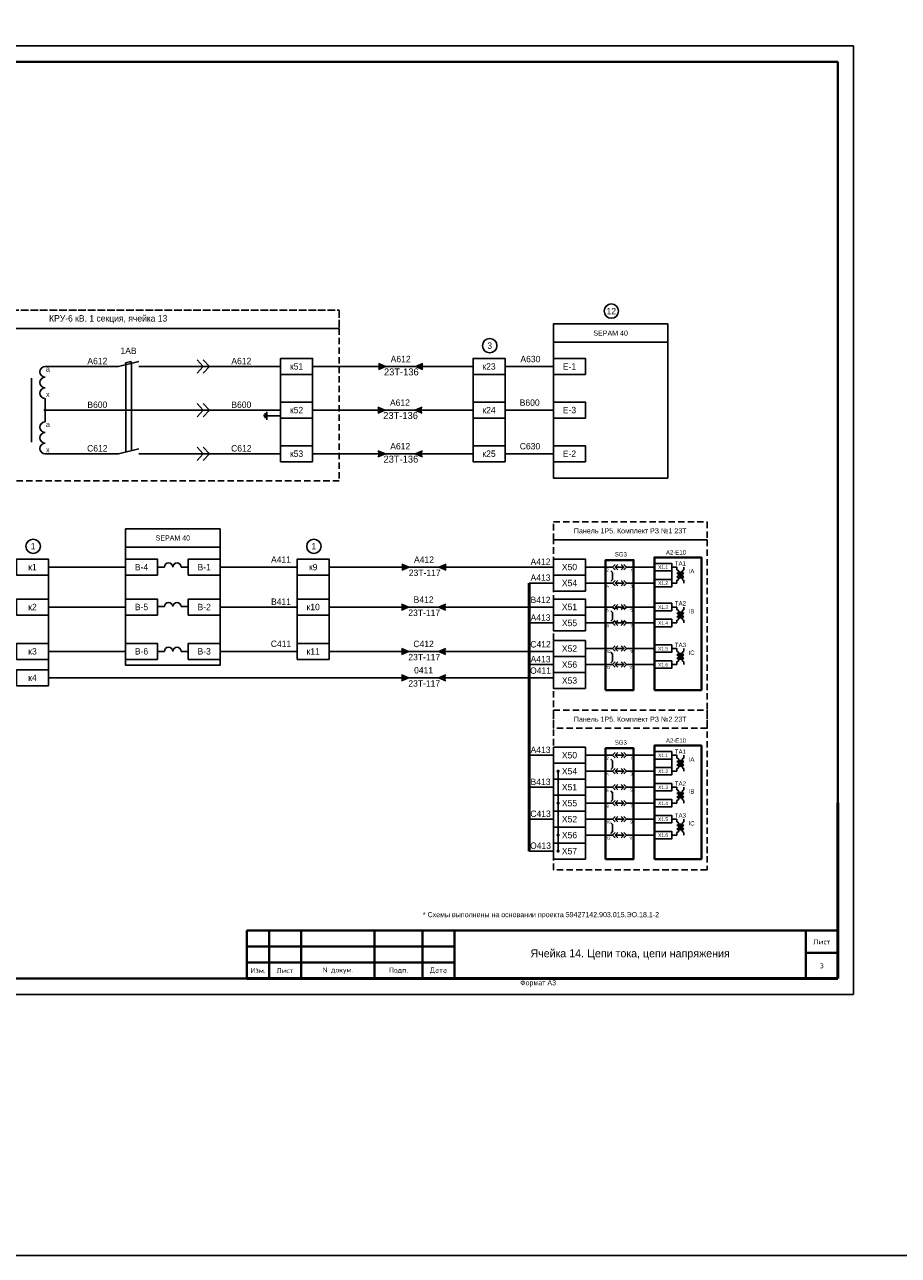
# Model space of a CAD drawing. Header units: millimetres. Extents: x 7700 to 12777, y -2533 to 2568.
# Tile 6 of 74: x 8853 to 9127, y -952 to -567. Entities that reach past the tile are written whole.
import ezdxf
from ezdxf.enums import TextEntityAlignment as Align

# ---------------------------------------------------------------- set-up
doc = ezdxf.new("R2010")
doc.units = ezdxf.units.MM
doc.linetypes.add('ACAD_ISO02W100', pattern=[15, 12, -3])
doc.linetypes.add('JIS_02_2.0', pattern=[3, 2, -1])
for name, color, linetype, lineweight in [('EPLAN300', 7, 'Continuous', 20), ('EPLAN420', 7, 'Continuous', 30), ('основная 0.5', 7, 'Continuous', 50)]:
    doc.layers.add(name, color=color, linetype=linetype, lineweight=lineweight)
doc.styles.add('GOST 2.304 type A', font='isocpeur.ttf')
doc.styles.add('SIMPLEX', font='txt', dxfattribs={"height": 5})
doc.styles.get("Standard").update_dxf_attribs({"font": 'arial.ttf'})

# ---------------------------------------------------------------- blocks, each defined once
blk = doc.blocks.new('EPLSYM_LibraryЭКРА_Э4_Symbol32_Variant0_Placement1')
at = {"layer": 'EPLAN300', "color": 0, "linetype": 'Continuous', "lineweight": 25, "ltscale": 4.8}
for p, q in [((-8, 0), (-4, 0)), ((-2.5, 0), (2.5, 0)), ((4, 0), (8, 0))]:
    blk.add_line(p, q, dxfattribs=at)
for points in [[(-2.5, 1.5), (-4, 0), (-2.5, -1.5)], [(-1, 1.5), (-2.5, 0), (-1, -1.5)], [(1, 1.5), (2.5, 0), (1, -1.5)], [(2.5, 1.5), (4, 0), (2.5, -1.5)]]:
    blk.add_lwpolyline(points, dxfattribs=at)
at = {"color": 0}
blk.add_attdef('17_20029[1]', text='', height=1.28, dxfattribs=at).set_placement((-7.5, 1.95), align=Align.BOTTOM_RIGHT)
blk.add_attdef('17_20028[1]', text='', height=1.77, dxfattribs=at).set_placement((-7.5, 0), align=Align.TOP_LEFT)
blk.add_attdef('17_20028[2]', text='', height=1.77, dxfattribs=at).set_placement((7.5, 0), align=Align.TOP_RIGHT)
blk.add_attdef('17_20029[2]', text='', height=1.28, dxfattribs=at).set_placement((7.5, 1.95), align=Align.BOTTOM_LEFT)
blk = doc.blocks.new('EPLSYM_LibraryЭКРА_Э4_Symbol32_Variant2_Placement1')
at = {"layer": 'EPLAN300', "color": 0, "linetype": 'Continuous', "lineweight": 25, "ltscale": 4.8}
for p, q in [((-8, 0), (-4, 0)), ((-5, 7), (-4, 6)), ((-5, 1), (-4, 2)), ((-4, 2), (-4, 6)), ((-2.5, 0), (2.5, 0)), ((4, 0), (8, 0))]:
    blk.add_line(p, q, dxfattribs=at)
for points in [[(-2.5, 1.5), (-4, 0), (-2.5, -1.5)], [(-1, 1.5), (-2.5, 0), (-1, -1.5)], [(1, 1.5), (2.5, 0), (1, -1.5)], [(2.5, 1.5), (4, 0), (2.5, -1.5)]]:
    blk.add_lwpolyline(points, dxfattribs=at)
at = {"color": 0}
blk.add_attdef('17_20029[1]', text='', height=1.28, dxfattribs=at).set_placement((-7.5, 1.95), align=Align.BOTTOM_RIGHT)
blk.add_attdef('17_20028[1]', text='', height=1.77, dxfattribs=at).set_placement((-7.5, 0), align=Align.TOP_LEFT)
blk.add_attdef('17_20028[2]', text='', height=1.77, dxfattribs=at).set_placement((7.5, 0), align=Align.TOP_RIGHT)
blk.add_attdef('17_20029[2]', text='', height=1.28, dxfattribs=at).set_placement((7.5, 1.95), align=Align.BOTTOM_LEFT)

msp = doc.modelspace()

# ---------------------------------------------------------------- hatches: boundary and pattern name
h = msp.add_hatch(color=256)
h.dxf.hatch_style = 1
h.paths.add_polyline_path([(8963.86, -674.75), (8966.08, -673.8), (8963.86, -672.86)])
h = msp.add_hatch(color=256)
h.dxf.hatch_style = 1
h.paths.add_polyline_path([(8977.77, -672.86), (8975.55, -673.8), (8977.77, -674.75)])
h = msp.add_hatch(color=256)
h.dxf.hatch_style = 1
h.paths.add_polyline_path([(8963.63, -688.4), (8965.85, -687.46), (8963.63, -686.51)])
h = msp.add_hatch(color=256)
h.dxf.hatch_style = 1
h.paths.add_polyline_path([(8977.55, -686.51), (8975.33, -687.46), (8977.55, -688.4)])
h = msp.add_hatch(color=256)
h.dxf.hatch_style = 1
h.paths.add_polyline_path([(8963.72, -702.05), (8965.94, -701.11), (8963.72, -700.16)])
h = msp.add_hatch(color=256)
h.dxf.hatch_style = 1
h.paths.add_polyline_path([(8977.64, -700.16), (8975.42, -701.11), (8977.64, -702.05)])
h = msp.add_hatch(color=256)
h.dxf.hatch_style = 1
h.paths.add_polyline_path([(8971.18, -737.55), (8973.4, -736.6), (8971.18, -735.66)])
h = msp.add_hatch(color=256)
h.dxf.hatch_style = 1
h.paths.add_polyline_path([(8985.09, -735.66), (8982.87, -736.6), (8985.09, -737.55)])
h = msp.add_hatch(color=256)
h.dxf.hatch_style = 1
h.paths.add_polyline_path([(8971.04, -750.05), (8973.26, -749.1), (8971.04, -748.16)])
h = msp.add_hatch(color=256)
h.dxf.hatch_style = 1
h.paths.add_polyline_path([(8984.96, -748.16), (8982.74, -749.1), (8984.96, -750.05)])
h = msp.add_hatch(color=256)
h.dxf.hatch_style = 1
h.paths.add_polyline_path([(8971.04, -763.93), (8973.26, -762.98), (8971.04, -762.04)])
h = msp.add_hatch(color=256)
h.dxf.hatch_style = 1
h.paths.add_polyline_path([(8984.96, -762.04), (8982.74, -762.98), (8984.96, -763.93)])
h = msp.add_hatch(color=256)
h.dxf.hatch_style = 1
h.paths.add_polyline_path([(8971.04, -772.18), (8973.26, -771.23), (8971.04, -770.28)])
h = msp.add_hatch(color=256)
h.dxf.hatch_style = 1
h.paths.add_polyline_path([(8984.96, -770.28), (8982.74, -771.23), (8984.96, -772.18)])

# ---------------------------------------------------------------- linework, layer by layer
for p, q in [((8692.56, -573.39), (9112.57, -573.39)), ((9112.57, -870.44), (9112.57, -573.39)), ((9112.57, -870.44), (9112.57, -573.39)), ((8909.05, -673.81), (8907.09, -671.75)), ((8907.09, -675.87), (8909.05, -673.81)), ((8910.95, -673.81), (8908.98, -671.75)), ((8908.98, -675.87), (8910.95, -673.81)), ((8933.23, -671.3), (8933.23, -703.61)), ((8943.23, -671.3), (8943.23, -703.61)), ((8963.86, -672.86), (8966.08, -673.8)), ((8966.08, -673.8), (8963.86, -674.75)), ((8975.55, -673.8), (8977.77, -672.86)), ((8977.77, -674.75), (8975.55, -673.8)), ((8993.49, -671.3), (8993.49, -703.61)), ((9003.49, -671.3), (9003.49, -703.61)), ((8909.05, -687.46), (8907.09, -685.4)), ((8910.95, -687.46), (8908.98, -685.4)), ((8907.09, -689.53), (8909.05, -687.46)), ((8908.98, -689.53), (8910.95, -687.46)), ((8928.2, -688.96), (8927.95, -689.21)), ((8928.2, -689.46), (8927.95, -689.21)), ((8928.2, -688.96), (8928.2, -689.46)), ((8928.43, -688.46), (8928.43, -689.96)), ((8928.93, -687.96), (8928.93, -690.46)), ((8929.21, -689.21), (8933.23, -689.21)), ((8963.63, -686.51), (8965.85, -687.46)), ((8965.85, -687.46), (8963.63, -688.4)), ((8975.33, -687.46), (8977.55, -686.51)), ((8977.55, -688.4), (8975.33, -687.46)), ((8909.05, -701.12), (8907.09, -699.06)), ((8907.09, -703.18), (8909.05, -701.12)), ((8910.95, -701.12), (8908.98, -699.06)), ((8908.98, -703.18), (8910.95, -701.12)), ((8963.72, -700.16), (8965.94, -701.11)), ((8965.94, -701.11), (8963.72, -702.05)), ((8965.94, -701.11), (8975.42, -701.11)), ((8975.42, -701.11), (8977.64, -700.16)), ((8977.64, -702.05), (8975.42, -701.11)), ((8860.57, -734.1), (8860.57, -773.73)), ((8938.44, -765.48), (8938.44, -734.1)), ((8948.44, -765.48), (8948.44, -734.1)), ((8971.18, -735.66), (8973.4, -736.6)), ((8982.87, -736.6), (8985.09, -735.66)), ((8973.4, -736.6), (8971.18, -737.55)), ((8985.09, -737.55), (8982.87, -736.6)), ((9028.67, -736.6), (9034.96, -736.6)), ((9043.71, -736.6), (9050.28, -736.6)), ((9055.67, -737.77), (9055.67, -740.44)), ((9018.67, -741.6), (9011.01, -741.6)), ((9028.67, -741.6), (9034.96, -741.6)), ((9043.71, -741.6), (9050.28, -741.6)), ((8971.04, -748.16), (8973.26, -749.1)), ((8973.26, -749.1), (8971.04, -750.05)), ((8982.74, -749.1), (8984.96, -748.16)), ((8984.96, -750.05), (8982.74, -749.1)), ((9028.67, -749.1), (9034.96, -749.1)), ((9043.71, -749.1), (9050.28, -749.1)), ((9018.67, -754.1), (9011.01, -754.1)), ((9028.67, -754.1), (9034.96, -754.1)), ((9043.71, -754.1), (9050.28, -754.1)), ((8971.04, -762.04), (8973.26, -762.98)), ((8982.74, -762.98), (8984.96, -762.04)), ((9028.67, -762.11), (9034.96, -762.11)), ((9043.71, -762.11), (9050.28, -762.11)), ((8973.26, -762.98), (8971.04, -763.93)), ((8984.96, -763.93), (8982.74, -762.98)), ((8971.04, -770.28), (8973.26, -771.23)), ((8982.74, -771.23), (8984.96, -770.28)), ((9018.67, -767.11), (9011.01, -767.11)), ((9028.67, -767.11), (9034.96, -767.11)), ((9043.71, -767.11), (9050.28, -767.11)), ((8973.26, -771.23), (8971.04, -772.18)), ((8984.96, -772.18), (8982.74, -771.23)), ((9018.67, -795.51), (9011.01, -795.51)), ((9028.67, -795.51), (9034.96, -795.51)), ((9043.71, -795.51), (9050.28, -795.51)), ((9055.67, -796.68), (9055.67, -799.35)), ((9020.1, -800.5), (9020.1, -825.49)), ((9028.67, -800.51), (9034.96, -800.51)), ((9043.71, -800.51), (9050.28, -800.51)), ((9018.67, -805.51), (9011.01, -805.51)), ((9028.67, -805.51), (9034.96, -805.51)), ((9043.71, -805.51), (9050.28, -805.51)), ((9028.67, -810.51), (9034.96, -810.51)), ((9043.71, -810.51), (9050.28, -810.51)), ((9018.67, -815.51), (9011.01, -815.51)), ((9028.67, -815.51), (9034.96, -815.51)), ((9043.71, -815.51), (9050.28, -815.51)), ((9028.67, -820.51), (9034.96, -820.51)), ((9043.71, -820.51), (9050.28, -820.51)), ((9018.67, -825.51), (9011.01, -825.51)), ((8692.56, -870.44), (9112.57, -870.44))]:
    msp.add_line(p, q)
at = {"lineweight": 40}
for p, q in [((8712.56, -578.39), (9107.65, -578.39)), ((9107.65, -578.39), (9107.65, -865.39)), ((8922.65, -850.4), (8987.65, -850.4)), ((9097.65, -850.39), (9097.65, -865.39)), ((8922.65, -855.4), (8987.65, -855.4)), ((9097.65, -857.39), (9107.65, -857.39)), ((8922.65, -860.4), (8987.65, -860.4)), ((8712.56, -865.39), (9107.65, -865.39))]:
    msp.add_line(p, q, dxfattribs=at)
at = {"color": 2, "lineweight": 30}
for p, q in [((8859.53, -673.8), (8882.5, -673.8)), ((8888.85, -673.8), (8933.23, -673.8)), ((8993.49, -673.8), (8943.23, -673.8)), ((9018.66, -673.8), (9003.49, -673.8)), ((8860.57, -736.6), (8884.7, -736.6)), ((8914.32, -736.6), (8938.44, -736.6)), ((8948.44, -736.6), (9018.67, -736.6))]:
    msp.add_line(p, q, dxfattribs=at)
at = {"lineweight": 30}
for p, q in [((8882.5, -673.8), (8888.85, -672.28)), ((8884.67, -672.64), (8886.37, -672.22)), ((8884.67, -672.64), (8884.82, -673.25)), ((8884.82, -673.25), (8884.82, -700.58)), ((8886.37, -672.22), (8886.52, -672.84)), ((8886.52, -672.84), (8886.52, -700.17)), ((8855.27, -677.46), (8855.27, -697.49)), ((8859.53, -683.82), (8859.53, -691.13)), ((8882.5, -701.13), (8888.85, -699.61)), ((8860.57, -771.23), (9018.67, -771.23))]:
    msp.add_line(p, q, dxfattribs=at)
at = {"color": 3, "lineweight": 30}
for p, q in [((8859.53, -687.48), (8933.23, -687.46)), ((8993.49, -687.46), (8943.23, -687.46)), ((9018.66, -687.46), (9003.49, -687.46)), ((8860.57, -749.1), (8884.7, -749.1)), ((8914.32, -749.1), (8938.44, -749.1)), ((8948.44, -749.1), (9018.67, -749.1))]:
    msp.add_line(p, q, dxfattribs=at)
at = {"color": 1, "lineweight": 30}
for p, q in [((8859.4, -701.15), (8882.5, -701.13)), ((8888.85, -701.13), (8933.23, -701.11)), ((8993.49, -701.11), (8943.23, -701.11)), ((9018.66, -701.11), (9003.49, -701.11)), ((8860.57, -762.98), (8884.7, -762.98)), ((8914.32, -762.98), (8938.44, -762.98)), ((8948.44, -762.98), (9018.67, -762.98))]:
    msp.add_line(p, q, dxfattribs=at)
at = {"linetype": 'Continuous', "lineweight": 25, "ltscale": 4.8}
for p, q in [((8894.7, -736.6), (8896.87, -736.6)), ((8894.7, -736.6), (8896.87, -736.6)), ((8904.32, -736.6), (8902.12, -736.6)), ((9055.67, -736.6), (9057.31, -736.6)), ((9057.31, -736.6), (9057.31, -737.46)), ((9057.31, -736.6), (9057.31, -737.46)), ((9059.5, -736.6), (9059.5, -737.46)), ((9059.5, -736.6), (9059.5, -737.46)), ((9057.31, -741.6), (9055.67, -741.6)), ((9057.31, -741.6), (9057.31, -740.74)), ((9059.5, -741.6), (9059.5, -740.74)), ((8894.7, -748.98), (8896.87, -748.98)), ((8894.7, -748.98), (8896.87, -748.98)), ((8904.32, -748.98), (8902.12, -748.98)), ((9055.67, -749.1), (9057.31, -749.1)), ((9057.31, -749.1), (9057.31, -749.96)), ((9057.31, -749.1), (9057.31, -749.96)), ((9059.5, -749.1), (9059.5, -749.96)), ((9059.5, -749.1), (9059.5, -749.96)), ((9057.31, -754.1), (9055.67, -754.1)), ((9057.31, -754.1), (9057.31, -753.24)), ((9059.5, -754.1), (9059.5, -753.24)), ((9055.67, -762.11), (9057.31, -762.11)), ((9057.31, -762.11), (9057.31, -762.97)), ((9057.31, -762.11), (9057.31, -762.97)), ((9059.5, -762.11), (9059.5, -762.97)), ((9059.5, -762.11), (9059.5, -762.97)), ((8894.7, -762.98), (8896.87, -762.98)), ((8894.7, -762.98), (8896.87, -762.98)), ((8904.32, -762.98), (8902.12, -762.98)), ((9057.31, -767.11), (9057.31, -766.25)), ((9059.5, -767.11), (9059.5, -766.25)), ((9057.31, -767.11), (9055.67, -767.11)), ((9055.67, -795.51), (9057.31, -795.51)), ((9057.31, -795.51), (9057.31, -796.37)), ((9057.31, -795.51), (9057.31, -796.37)), ((9059.5, -795.51), (9059.5, -796.37)), ((9059.5, -795.51), (9059.5, -796.37)), ((9057.31, -800.51), (9055.67, -800.51)), ((9057.31, -800.51), (9057.31, -799.66)), ((9059.5, -800.51), (9059.5, -799.66)), ((9055.67, -805.51), (9057.31, -805.51)), ((9057.31, -805.51), (9057.31, -806.37)), ((9057.31, -805.51), (9057.31, -806.37)), ((9059.5, -805.51), (9059.5, -806.37)), ((9059.5, -805.51), (9059.5, -806.37)), ((9057.31, -810.51), (9055.67, -810.51)), ((9057.31, -810.51), (9057.31, -809.65)), ((9059.5, -810.51), (9059.5, -809.65)), ((9055.67, -815.51), (9057.31, -815.51)), ((9057.31, -815.51), (9057.31, -816.37)), ((9057.31, -815.51), (9057.31, -816.37)), ((9059.5, -815.51), (9059.5, -816.37)), ((9059.5, -815.51), (9059.5, -816.37)), ((9057.31, -820.51), (9055.67, -820.51)), ((9057.31, -820.51), (9057.31, -819.65)), ((9059.5, -820.51), (9059.5, -819.65))]:
    msp.add_line(p, q, dxfattribs=at)
at = {"linetype": 'Continuous', "lineweight": 50, "ltscale": 4.8}
for p, q in [((9058.4, -737.99), (9058.4, -740.17)), ((9058.4, -737.99), (9058.4, -740.17)), ((9058.4, -750.49), (9058.4, -752.67)), ((9058.4, -750.49), (9058.4, -752.67)), ((9058.4, -763.49), (9058.4, -765.68)), ((9058.4, -763.49), (9058.4, -765.68)), ((9058.4, -796.9), (9058.4, -799.09)), ((9058.4, -796.9), (9058.4, -799.09)), ((9058.4, -806.9), (9058.4, -809.08)), ((9058.4, -806.9), (9058.4, -809.08)), ((9058.4, -816.9), (9058.4, -819.08)), ((9058.4, -816.9), (9058.4, -819.08))]:
    msp.add_line(p, q, dxfattribs=at)
at = {"lineweight": 50}
msp.add_line((9011.01, -741.6), (9011.01, -825.51), dxfattribs=at)
at = {"color": 2}
msp.add_lwpolyline([(7699.67, -393.4), (12299.84, -393.4), (12299.84, -952.06), (7699.67, -952.06)], close=True, dxfattribs=at)
at = {"color": 32, "linetype": 'ACAD_ISO02W100', "ltscale": 0.2, "true_color": 0xcd6928}
msp.add_lwpolyline([(8806.92, -656.18), (8806.92, -656.18), (8951.6, -656.18), (8951.6, -661.86), (8806.92, -661.86), (8806.92, -656.18)], dxfattribs=at)
at = {"color": 32, "linetype": 'JIS_02_2.0', "true_color": 0xcd6928}
for points in [[(8806.92, -661.86), (8951.6, -661.86), (8951.6, -709.59), (8806.92, -709.59)], [(9018.67, -728.1), (9066.72, -728.1), (9066.72, -831.41), (9018.67, -831.41)]]:
    msp.add_lwpolyline(points, close=True, dxfattribs=at)
at = {"lineweight": 30}
for points in [[(9018.66, -660.49), (9018.66, -660.49), (9054.45, -660.49), (9054.45, -666.17), (9018.66, -666.17), (9018.66, -660.49)], [(8884.7, -724.65), (8884.7, -724.65), (8914.32, -724.65), (8914.32, -730.33), (8884.7, -730.33), (8884.7, -724.65)]]:
    msp.add_lwpolyline(points, dxfattribs=at)
for points in [[(9018.66, -666.17), (9054.45, -666.17), (9054.45, -708.74), (9018.66, -708.74)], [(8884.7, -730.33), (8914.32, -730.33), (8914.32, -767.32), (8884.7, -767.32)]]:
    msp.add_lwpolyline(points, close=True, dxfattribs=at)
for points in [[(8943.23, -676.3), (8933.23, -676.3), (8933.23, -671.3), (8943.23, -671.3)], [(9003.49, -676.3), (8993.49, -676.3), (8993.49, -671.3), (9003.49, -671.3)], [(9028.66, -676.3), (9018.66, -676.3), (9018.66, -671.3), (9028.66, -671.3)], [(8943.23, -689.96), (8933.23, -689.96), (8933.23, -684.96), (8943.23, -684.96)], [(9003.49, -689.96), (8993.49, -689.96), (8993.49, -684.96), (9003.49, -684.96)], [(9028.66, -689.96), (9018.66, -689.96), (9018.66, -684.96), (9028.66, -684.96)], [(8943.23, -703.61), (8933.23, -703.61), (8933.23, -698.61), (8943.23, -698.61)], [(9003.49, -703.61), (8993.49, -703.61), (8993.49, -698.61), (9003.49, -698.61)], [(9028.66, -703.61), (9018.66, -703.61), (9018.66, -698.61), (9028.66, -698.61)], [(8860.57, -739.1), (8850.57, -739.1), (8850.57, -734.1), (8860.57, -734.1)], [(8894.7, -739.1), (8884.7, -739.1), (8884.7, -734.1), (8894.7, -734.1)], [(8914.32, -739.1), (8904.32, -739.1), (8904.32, -734.1), (8914.32, -734.1)], [(8948.44, -739.1), (8938.44, -739.1), (8938.44, -734.1), (8948.44, -734.1)], [(9028.67, -739.1), (9018.67, -739.1), (9018.67, -734.1), (9028.67, -734.1)], [(9050.28, -735.44), (9055.67, -735.44), (9055.67, -737.77), (9050.28, -737.77)], [(9028.67, -744.1), (9018.67, -744.1), (9018.67, -739.1), (9028.67, -739.1)], [(9050.28, -740.44), (9055.67, -740.44), (9055.67, -742.77), (9050.28, -742.77)], [(8860.57, -751.6), (8850.57, -751.6), (8850.57, -746.6), (8860.57, -746.6)], [(8894.7, -751.6), (8884.7, -751.6), (8884.7, -746.6), (8894.7, -746.6)], [(8914.32, -751.6), (8904.32, -751.6), (8904.32, -746.6), (8914.32, -746.6)], [(8948.44, -751.6), (8938.44, -751.6), (8938.44, -746.6), (8948.44, -746.6)], [(9028.67, -751.6), (9018.67, -751.6), (9018.67, -746.6), (9028.67, -746.6)], [(9050.28, -747.94), (9055.67, -747.94), (9055.67, -750.27), (9050.28, -750.27)], [(9028.67, -756.6), (9018.67, -756.6), (9018.67, -751.6), (9028.67, -751.6)], [(9050.28, -752.94), (9055.67, -752.94), (9055.67, -755.27), (9050.28, -755.27)], [(8860.57, -765.48), (8850.57, -765.48), (8850.57, -760.48), (8860.57, -760.48)], [(8894.7, -765.48), (8884.7, -765.48), (8884.7, -760.48), (8894.7, -760.48)], [(8914.32, -765.48), (8904.32, -765.48), (8904.32, -760.48), (8914.32, -760.48)], [(8914.32, -765.48), (8904.32, -765.48), (8904.32, -760.48), (8914.32, -760.48)], [(8948.44, -765.48), (8938.44, -765.48), (8938.44, -760.48), (8948.44, -760.48)], [(9028.67, -764.61), (9018.67, -764.61), (9018.67, -759.61), (9028.67, -759.61)], [(9050.28, -760.94), (9055.67, -760.94), (9055.67, -763.28), (9050.28, -763.28)], [(9028.67, -769.61), (9018.67, -769.61), (9018.67, -764.61), (9028.67, -764.61)], [(9050.28, -765.94), (9055.67, -765.94), (9055.67, -768.28), (9050.28, -768.28)], [(8860.57, -773.73), (8850.57, -773.73), (8850.57, -768.73), (8860.57, -768.73)], [(9028.67, -774.61), (9018.67, -774.61), (9018.67, -769.61), (9028.67, -769.61)], [(9028.67, -798.01), (9018.67, -798.01), (9018.67, -793.01), (9028.67, -793.01)], [(9050.28, -794.35), (9055.67, -794.35), (9055.67, -796.68), (9050.28, -796.68)], [(9028.67, -803.01), (9018.67, -803.01), (9018.67, -798.01), (9028.67, -798.01)], [(9050.28, -799.35), (9055.67, -799.35), (9055.67, -801.68), (9050.28, -801.68)], [(9028.67, -808.01), (9018.67, -808.01), (9018.67, -803.01), (9028.67, -803.01)], [(9050.28, -804.35), (9055.67, -804.35), (9055.67, -806.68), (9050.28, -806.68)], [(9028.67, -813.01), (9018.67, -813.01), (9018.67, -808.01), (9028.67, -808.01)], [(9050.28, -809.35), (9055.67, -809.35), (9055.67, -811.68), (9050.28, -811.68)], [(9028.67, -818.01), (9018.67, -818.01), (9018.67, -813.01), (9028.67, -813.01)], [(9050.28, -814.35), (9055.67, -814.35), (9055.67, -816.68), (9050.28, -816.68)], [(9028.67, -823.01), (9018.67, -823.01), (9018.67, -818.01), (9028.67, -818.01)], [(9050.28, -819.35), (9055.67, -819.35), (9055.67, -821.68), (9050.28, -821.68)], [(9028.67, -828.01), (9018.67, -828.01), (9018.67, -823.01), (9028.67, -823.01)]]:
    msp.add_lwpolyline(points, close=True)
at = {"lineweight": 50, "const_width": 0.45}
msp.add_lwpolyline([(8859.53, -687.2, 1), (8859.53, -687.75, 1)], format="xyb", close=True, dxfattribs=at)
at = {"color": 32, "linetype": 'JIS_02_2.0', "true_color": 0xcd6928}
for points in [[(9018.67, -722.41), (9018.67, -722.41), (9066.72, -722.41), (9066.72, -728.1), (9018.67, -728.1), (9018.67, -722.41)], [(9018.67, -781.38), (9018.67, -781.38), (9066.72, -781.38), (9066.72, -787.07), (9018.67, -787.07), (9018.67, -781.38)]]:
    msp.add_lwpolyline(points, dxfattribs=at)
at = {"lineweight": 40}
for points in [[(9034.96, -775.09), (9043.71, -775.09), (9043.71, -734.41), (9034.96, -734.41)], [(9050.28, -775.09), (9064.97, -775.09), (9064.97, -733.56), (9050.28, -733.56)], [(9034.96, -828.01), (9043.71, -828.01), (9043.71, -793.32), (9034.96, -793.32)], [(9050.28, -828.01), (9064.97, -828.01), (9064.97, -792.47), (9050.28, -792.47)]]:
    msp.add_lwpolyline(points, close=True, dxfattribs=at)
at = {"const_width": 0.45}
for points in [[(9020.1, -800.22, 1), (9020.1, -800.77, 1)], [(9020.1, -810.22, 1), (9020.1, -810.77, 1)], [(9020.1, -820.22, 1), (9020.1, -820.77, 1)], [(9020.1, -825.22, 1), (9020.1, -825.77, 1)]]:
    msp.add_lwpolyline(points, format="xyb", close=True, dxfattribs=at)
at = {"lineweight": 30}
for centre in [(9036.76, -656.47), (8998.7, -667.29), (8855.78, -730.09), (8943.65, -730.09)]:
    msp.add_circle(centre, 2.25, dxfattribs=at)
for centre in [(8859.53, -675.47), (8859.53, -678.81), (8859.53, -682.15), (8859.53, -692.8), (8859.53, -696.14), (8859.53, -699.48)]:
    msp.add_arc(centre, 1.67, 89.9958, 269.9958, dxfattribs=at)
at = {"linetype": 'Continuous', "lineweight": 25, "ltscale": 4.8}
for centre, radius, start, end in [((8898.18, -736.6), 1.31, 0, 180), ((8900.81, -736.6), 1.31, 0, 180), ((9057.31, -738.01), 0.547, 270, 90), ((9057.31, -739.1), 0.547, 270, 90), ((9057.31, -740.2), 0.547, 270, 90), ((9057.31, -740.2), 0.547, 270, 90), ((9059.5, -738.01), 0.547, 90, 270), ((9059.5, -739.1), 0.547, 90, 270), ((9059.5, -740.2), 0.547, 90, 270), ((9059.5, -740.2), 0.547, 90, 270), ((8898.18, -748.98), 1.31, 0, 180), ((8900.81, -748.98), 1.31, 0, 180), ((9057.31, -750.51), 0.547, 270, 90), ((9057.31, -751.6), 0.547, 270, 90), ((9059.5, -750.51), 0.547, 90, 270), ((9059.5, -751.6), 0.547, 90, 270), ((9057.31, -752.7), 0.547, 270, 90), ((9057.31, -752.7), 0.547, 270, 90), ((9059.5, -752.7), 0.547, 90, 270), ((9059.5, -752.7), 0.547, 90, 270), ((8898.18, -762.98), 1.31, 0, 180), ((8900.81, -762.98), 1.31, 0, 180), ((9057.31, -763.52), 0.547, 270, 90), ((9057.31, -764.61), 0.547, 270, 90), ((9057.31, -765.7), 0.547, 270, 90), ((9057.31, -765.7), 0.547, 270, 90), ((9059.5, -763.52), 0.547, 90, 270), ((9059.5, -764.61), 0.547, 90, 270), ((9059.5, -765.7), 0.547, 90, 270), ((9059.5, -765.7), 0.547, 90, 270), ((9057.31, -796.92), 0.547, 270, 90), ((9057.31, -798.01), 0.547, 270, 90), ((9059.5, -796.92), 0.547, 90, 270), ((9059.5, -798.01), 0.547, 90, 270), ((9057.31, -799.11), 0.547, 270, 90), ((9057.31, -799.11), 0.547, 270, 90), ((9059.5, -799.11), 0.547, 90, 270), ((9059.5, -799.11), 0.547, 90, 270), ((9057.31, -806.92), 0.547, 270, 90), ((9057.31, -808.01), 0.547, 270, 90), ((9057.31, -809.11), 0.547, 270, 90), ((9057.31, -809.11), 0.547, 270, 90), ((9059.5, -806.92), 0.547, 90, 270), ((9059.5, -808.01), 0.547, 90, 270), ((9059.5, -809.11), 0.547, 90, 270), ((9059.5, -809.11), 0.547, 90, 270), ((9057.31, -816.92), 0.547, 270, 90), ((9059.5, -816.92), 0.547, 90, 270), ((9057.31, -818.01), 0.547, 270, 90), ((9057.31, -819.11), 0.547, 270, 90), ((9057.31, -819.11), 0.547, 270, 90), ((9059.5, -818.01), 0.547, 90, 270), ((9059.5, -819.11), 0.547, 90, 270), ((9059.5, -819.11), 0.547, 90, 270)]:
    msp.add_arc(centre, radius, start, end, dxfattribs=at)
at = {"layer": 'основная 0.5', "color": 0}
for p, q in [((9107.65, -865.39), (9107.65, -810.39)), ((8922.65, -865.39), (9107.65, -865.39))]:
    msp.add_line(p, q, dxfattribs=at)
at = {"layer": 'основная 0.5', "lineweight": 40}
for p, q in [((8922.65, -850.4), (8922.65, -865.39)), ((8929.65, -865.39), (8929.65, -850.4)), ((8939.65, -865.39), (8939.65, -850.4)), ((8962.65, -865.39), (8962.65, -850.4)), ((8977.65, -865.39), (8977.65, -850.4)), ((8987.65, -865.39), (8987.65, -850.39)), ((8987.65, -850.39), (9107.65, -850.39))]:
    msp.add_line(p, q, dxfattribs=at)

# ---------------------------------------------------------------- block references
ref = msp.add_blockref('EPLSYM_LibraryЭКРА_Э4_Symbol32_Variant0_Placement1', (9039.34, -736.6), dxfattribs=dict(xscale=0.5472000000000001, yscale=0.5472000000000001, zscale=0.5472000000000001))
ref.add_attrib('17_20028[1]', '2', dxfattribs={"layer": 'EPLAN420', "color": 0, "height": 0.968, "style": 'GOST 2.304 type A'}).set_placement((9035.23, -737.05), align=Align.TOP_LEFT)
ref.add_attrib('17_20028[2]', '1', dxfattribs={"layer": 'EPLAN420', "color": 0, "height": 0.968, "style": 'GOST 2.304 type A'}).set_placement((9043.44, -737.05), align=Align.TOP_RIGHT)
ref = msp.add_blockref('EPLSYM_LibraryЭКРА_Э4_Symbol32_Variant2_Placement1', (9039.34, -741.6), dxfattribs=dict(xscale=0.5472000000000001, yscale=0.5472000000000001, zscale=0.5472000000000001))
ref.add_attrib('17_20028[1]', '4', dxfattribs={"layer": 'EPLAN420', "color": 0, "height": 0.968, "style": 'GOST 2.304 type A'}).set_placement((9035.23, -742.05), align=Align.TOP_LEFT)
ref.add_attrib('17_20028[2]', '3', dxfattribs={"layer": 'EPLAN420', "color": 0, "height": 0.968, "style": 'GOST 2.304 type A'}).set_placement((9043.44, -742.05), align=Align.TOP_RIGHT)
ref = msp.add_blockref('EPLSYM_LibraryЭКРА_Э4_Symbol32_Variant0_Placement1', (9039.34, -749.1), dxfattribs=dict(xscale=0.5472000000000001, yscale=0.5472000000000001, zscale=0.5472000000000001))
ref.add_attrib('17_20028[1]', '6', dxfattribs={"layer": 'EPLAN420', "color": 0, "height": 0.968, "style": 'GOST 2.304 type A'}).set_placement((9035.23, -749.55), align=Align.TOP_LEFT)
ref.add_attrib('17_20028[2]', '5', dxfattribs={"layer": 'EPLAN420', "color": 0, "height": 0.968, "style": 'GOST 2.304 type A'}).set_placement((9043.44, -749.55), align=Align.TOP_RIGHT)
ref = msp.add_blockref('EPLSYM_LibraryЭКРА_Э4_Symbol32_Variant2_Placement1', (9039.34, -754.1), dxfattribs=dict(xscale=0.5472000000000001, yscale=0.5472000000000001, zscale=0.5472000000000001))
ref.add_attrib('17_20028[1]', '8', dxfattribs={"layer": 'EPLAN420', "color": 0, "height": 0.968, "style": 'GOST 2.304 type A'}).set_placement((9035.23, -754.55), align=Align.TOP_LEFT)
ref.add_attrib('17_20028[2]', '7', dxfattribs={"layer": 'EPLAN420', "color": 0, "height": 0.968, "style": 'GOST 2.304 type A'}).set_placement((9043.44, -754.55), align=Align.TOP_RIGHT)
ref = msp.add_blockref('EPLSYM_LibraryЭКРА_Э4_Symbol32_Variant0_Placement1', (9039.34, -762.11), dxfattribs=dict(xscale=0.5472000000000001, yscale=0.5472000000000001, zscale=0.5472000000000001))
ref.add_attrib('17_20028[1]', '10', dxfattribs={"layer": 'EPLAN420', "color": 0, "height": 0.968, "style": 'GOST 2.304 type A'}).set_placement((9035.23, -762.56), align=Align.TOP_LEFT)
ref.add_attrib('17_20028[2]', '9', dxfattribs={"layer": 'EPLAN420', "color": 0, "height": 0.968, "style": 'GOST 2.304 type A'}).set_placement((9043.44, -762.56), align=Align.TOP_RIGHT)
ref = msp.add_blockref('EPLSYM_LibraryЭКРА_Э4_Symbol32_Variant2_Placement1', (9039.34, -767.11), dxfattribs=dict(xscale=0.5472000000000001, yscale=0.5472000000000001, zscale=0.5472000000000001))
ref.add_attrib('17_20028[1]', '12', dxfattribs={"layer": 'EPLAN420', "color": 0, "height": 0.968, "style": 'GOST 2.304 type A'}).set_placement((9035.23, -767.56), align=Align.TOP_LEFT)
ref.add_attrib('17_20028[2]', '11', dxfattribs={"layer": 'EPLAN420', "color": 0, "height": 0.968, "style": 'GOST 2.304 type A'}).set_placement((9043.44, -767.56), align=Align.TOP_RIGHT)
ref = msp.add_blockref('EPLSYM_LibraryЭКРА_Э4_Symbol32_Variant0_Placement1', (9039.34, -795.51), dxfattribs=dict(xscale=0.5472000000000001, yscale=0.5472000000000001, zscale=0.5472000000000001))
ref.add_attrib('17_20028[1]', '2', dxfattribs={"layer": 'EPLAN420', "color": 0, "height": 0.968, "style": 'GOST 2.304 type A'}).set_placement((9035.23, -795.97), align=Align.TOP_LEFT)
ref.add_attrib('17_20028[2]', '1', dxfattribs={"layer": 'EPLAN420', "color": 0, "height": 0.968, "style": 'GOST 2.304 type A'}).set_placement((9043.44, -795.97), align=Align.TOP_RIGHT)
ref = msp.add_blockref('EPLSYM_LibraryЭКРА_Э4_Symbol32_Variant2_Placement1', (9039.34, -800.51), dxfattribs=dict(xscale=0.5472000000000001, yscale=0.5472000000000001, zscale=0.5472000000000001))
ref.add_attrib('17_20028[1]', '4', dxfattribs={"layer": 'EPLAN420', "color": 0, "height": 0.968, "style": 'GOST 2.304 type A'}).set_placement((9035.23, -800.96), align=Align.TOP_LEFT)
ref.add_attrib('17_20028[2]', '3', dxfattribs={"layer": 'EPLAN420', "color": 0, "height": 0.968, "style": 'GOST 2.304 type A'}).set_placement((9043.44, -800.96), align=Align.TOP_RIGHT)
ref = msp.add_blockref('EPLSYM_LibraryЭКРА_Э4_Symbol32_Variant0_Placement1', (9039.34, -805.51), dxfattribs=dict(xscale=0.5472000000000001, yscale=0.5472000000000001, zscale=0.5472000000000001))
ref.add_attrib('17_20028[1]', '6', dxfattribs={"layer": 'EPLAN420', "color": 0, "height": 0.968, "style": 'GOST 2.304 type A'}).set_placement((9035.23, -805.96), align=Align.TOP_LEFT)
ref.add_attrib('17_20028[2]', '5', dxfattribs={"layer": 'EPLAN420', "color": 0, "height": 0.968, "style": 'GOST 2.304 type A'}).set_placement((9043.44, -805.96), align=Align.TOP_RIGHT)
ref = msp.add_blockref('EPLSYM_LibraryЭКРА_Э4_Symbol32_Variant2_Placement1', (9039.34, -810.51), dxfattribs=dict(xscale=0.5472000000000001, yscale=0.5472000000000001, zscale=0.5472000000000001))
ref.add_attrib('17_20028[1]', '8', dxfattribs={"layer": 'EPLAN420', "color": 0, "height": 0.968, "style": 'GOST 2.304 type A'}).set_placement((9035.23, -810.96), align=Align.TOP_LEFT)
ref.add_attrib('17_20028[2]', '7', dxfattribs={"layer": 'EPLAN420', "color": 0, "height": 0.968, "style": 'GOST 2.304 type A'}).set_placement((9043.44, -810.96), align=Align.TOP_RIGHT)
ref = msp.add_blockref('EPLSYM_LibraryЭКРА_Э4_Symbol32_Variant0_Placement1', (9039.34, -815.51), dxfattribs=dict(xscale=0.5472000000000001, yscale=0.5472000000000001, zscale=0.5472000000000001))
ref.add_attrib('17_20028[1]', '10', dxfattribs={"layer": 'EPLAN420', "color": 0, "height": 0.968, "style": 'GOST 2.304 type A'}).set_placement((9035.23, -815.96), align=Align.TOP_LEFT)
ref.add_attrib('17_20028[2]', '9', dxfattribs={"layer": 'EPLAN420', "color": 0, "height": 0.968, "style": 'GOST 2.304 type A'}).set_placement((9043.44, -815.96), align=Align.TOP_RIGHT)
ref = msp.add_blockref('EPLSYM_LibraryЭКРА_Э4_Symbol32_Variant2_Placement1', (9039.34, -820.51), dxfattribs=dict(xscale=0.5472000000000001, yscale=0.5472000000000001, zscale=0.5472000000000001))
ref.add_attrib('17_20028[1]', '12', dxfattribs={"layer": 'EPLAN420', "color": 0, "height": 0.968, "style": 'GOST 2.304 type A'}).set_placement((9035.23, -820.96), align=Align.TOP_LEFT)
ref.add_attrib('17_20028[2]', '11', dxfattribs={"layer": 'EPLAN420', "color": 0, "height": 0.968, "style": 'GOST 2.304 type A'}).set_placement((9043.44, -820.96), align=Align.TOP_RIGHT)

# ---------------------------------------------------------------- texts
at = {"color": 4, "style": 'SIMPLEX'}
for s, height, p in [('23Т-136', 2.183, (8971.03, -676.59)), ('23Т-136', 2.183, (8970.8, -690.24)), ('23Т-136', 2.183, (8970.89, -703.89)), ('23Т-117', 2, (8978.35, -739.38)), ('23Т-117', 2, (8978.21, -751.88)), ('23Т-117', 2, (8978.21, -765.77)), ('23Т-117', 2, (8978.21, -774.01))]:
    msp.add_text(s, height=height, dxfattribs=at).set_placement(p, align=Align.CENTER)
at = {"lineweight": 50, "style": 'SIMPLEX'}
for s, p in [('SG3', (9039.74, -733.27)), ('A2-E10', (9057.01, -732.68)), ('SG3', (9039.74, -792.18)), ('A2-E10', (9057.01, -791.59))]:
    msp.add_text(s, height=1.368, dxfattribs=at).set_placement(p, align=Align.CENTER)
at = {"style": 'SIMPLEX'}
for s, height, p in [('TA1', 1.368, (9058.4, -736.14)), ('X1.1', 1.094, (9052.97, -737.17)), ('IA', 1.368, (9061.88, -738.58)), ('X1.2', 1.094, (9052.97, -742.17)), ('TA2', 1.368, (9058.4, -748.63)), ('X1.3', 1.094, (9052.97, -749.67)), ('IB', 1.368, (9061.88, -751.08)), ('X1.4', 1.094, (9052.97, -754.67)), ('X1.5', 1.094, (9052.97, -762.69)), ('TA3', 1.368, (9058.4, -761.64)), ('IС', 1.368, (9061.88, -764.08)), ('X1.6', 1.094, (9052.97, -767.7)), ('X1.1', 1.094, (9052.97, -796.08)), ('TA1', 1.368, (9058.4, -795.05)), ('IA', 1.368, (9061.88, -797.49)), ('X1.2', 1.094, (9052.97, -801.08)), ('X1.3', 1.094, (9052.97, -806.08)), ('TA2', 1.368, (9058.4, -805.05)), ('IB', 1.368, (9061.88, -807.49)), ('X1.4', 1.094, (9052.97, -811.08)), ('X1.5', 1.094, (9052.97, -816.08)), ('TA3', 1.368, (9058.4, -815.04)), ('IС', 1.368, (9061.88, -817.49)), ('X1.6', 1.094, (9052.97, -821.08))]:
    msp.add_text(s, height=height, dxfattribs=at).set_placement(p, align=Align.CENTER)
at = {"char_height": 2, "attachment_point": 5, "rotation": 0, "style": 'SIMPLEX'}
for s, insert, width in [('КРУ-6 кВ. 1 секция, ячейка 13', (8879.26, -659.02), 144.6787), ('1АВ', (8885.64, -668.89), 9.9995), ('A612', (8875.87, -672.11), 9.9995), ('A612', (8920.94, -672.11), 9.9995), ('к51', (8938.23, -673.8), 9.9995), ('к23', (8998.49, -673.8), 9.9995), ('E-1', (9023.66, -673.8), 9.9995), ('B600', (8875.87, -685.78), 9.9995), ('B600', (8920.94, -685.78), 9.9995), ('к52', (8938.23, -687.46), 9.9995), ('к24', (8998.49, -687.46), 9.9995), ('E-3', (9023.66, -687.46), 9.9995), ('C612', (8875.87, -699.44), 9.9995), ('C612', (8920.94, -699.44), 9.9995), ('к53', (8938.23, -701.11), 9.9995), ('к25', (8998.49, -701.11), 9.9995), ('E-2', (9023.66, -701.11), 9.9995), ('к1', (8855.57, -736.6), 9.9995), ('B-4', (8889.7, -736.6), 9.9995), ('B-1', (8909.32, -736.6), 9.9995), ('к9', (8943.44, -736.6), 9.9995), ('A412', (9014.61, -734.91), 9.9995), ('X50', (9023.67, -736.6), 9.9995), ('A413', (9014.61, -739.91), 9.9995), ('X54', (9023.67, -741.6), 9.9995), ('B412', (9014.61, -746.87), 9.9995), ('к2', (8855.57, -749.1), 9.9995), ('B-5', (8889.7, -749.1), 9.9995), ('B-2', (8909.32, -749.1), 9.9995), ('к10', (8943.44, -749.1), 9.9995), ('A413', (9014.61, -752.41), 9.9995), ('X51', (9023.67, -749.1), 9.9995), ('X55', (9023.67, -754.1), 9.9995), ('к3', (8855.57, -762.98), 9.9995), ('B-6', (8889.7, -762.98), 9.9995), ('B-3', (8909.32, -762.98), 9.9995), ('к11', (8943.44, -762.98), 9.9995), ('C412', (9014.61, -760.78), 9.9995), ('X52', (9023.67, -762.11), 9.9995), ('A413', (9014.61, -765.42), 9.9995), ('X56', (9023.67, -767.11), 9.9995), ('к4', (8855.57, -771.23), 9.9995), ('O411', (9014.61, -769.02), 9.9995), ('X53', (9023.67, -772.11), 9.9995), ('X50', (9023.67, -795.51), 9.9995), ('X54', (9023.67, -800.51), 9.9995), ('X51', (9023.67, -805.51), 9.9995), ('X55', (9023.67, -810.51), 9.9995), ('X52', (9023.67, -815.51), 9.9995), ('X56', (9023.67, -820.51), 9.9995), ('O413', (9014.61, -823.82), 9.9995), ('X57', (9023.67, -825.51), 9.9995)]:
    msp.add_mtext(s, dxfattribs=dict(at, insert=insert, width=width))
at = {"char_height": 2, "attachment_point": 5, "style": 'SIMPLEX'}
for s, insert, width in [('12', (9036.76, -656.47), 4.3874), ('3', (8998.7, -667.29), 4.1049), ('A612', (8970.82, -671.48), 9.9995), ('A630', (9011.44, -671.48), 9.9995), ('A612', (8970.59, -685.13), 9.9995), ('B600', (9011.21, -685.13), 9.9995), ('A612', (8970.68, -698.78), 9.9995), ('С630', (9011.3, -698.78), 9.9995), ('1', (8855.78, -730.09), 4.3874), ('1', (8943.65, -730.09), 4.1049), ('A411', (8933.37, -734.24), 9.9995), ('A412', (8978.13, -734.28), 9.9995), ('B411', (8933.37, -747.43), 9.9995), ('B412', (8978, -746.78), 9.9995), ('C411', (8933.37, -760.62), 9.9995), ('С412', (8978, -760.66), 9.9995), ('0411', (8978, -768.91), 9.9995), ('A413', (9014.61, -793.82), 9.9995), ('B413', (9014.61, -803.82), 9.9995), ('C413', (9014.61, -813.82), 9.9995)]:
    msp.add_mtext(s, dxfattribs=dict(at, insert=insert, width=width))
at = {"color": 7, "char_height": 1.6, "attachment_point": 5, "style": 'SIMPLEX'}
for s, insert, width in [('{\\C256;SEPAM 40}', (9036.55, -663.37), 35.7857), ('{\\C256;SEPAM 40}', (8899.51, -727.49), 29.6211), ('{\\C256;Панель 1Р5. Комплект РЗ №1 23Т}', (9042.69, -725.26), 48.0526), ('{\\C256;Панель 1Р5. Комплект РЗ №2 23Т}', (9042.69, -784.23), 48.0526)]:
    msp.add_mtext(s, dxfattribs=dict(at, insert=insert, width=width))
at = {"lineweight": 50, "char_height": 1.6, "attachment_point": 5, "rotation": 359.9958, "style": 'SIMPLEX'}
for s, insert, width in [('a', (8860.39, -674.61), 3.0307), ('x', (8860.38, -682.53), 2.6333), ('a', (8860.39, -691.94), 3.0307), ('x', (8860.37, -699.86), 2.6333)]:
    msp.add_mtext(s, dxfattribs=dict(at, insert=insert, width=width))
at = {"lineweight": 35, "attachment_point": 5, "line_spacing_factor": 0.8, "style": 'SIMPLEX'}
for s, insert, char_height, width in [('\\pi-4.8,l6.4,t6.4;*^IСхемы выполнены на основании проекта 59427142.903.015.ЭО.18.1-2', (9013.94, -845.63), 1.6, 185), ('{\\Fromans|c204;Лист}', (9102.65, -853.89), 1.6, 10), ('Ячейка 14. Цепи тока, цепи напряжения', (9042.65, -857.89), 2.5, 110), ('{\\Fromans|c204;Изм.}', (8926.15, -862.9), 1.6, 7), ('{\\Fromans|c204;Лист}', (8934.65, -862.9), 1.6, 10), ('{\\Fromans|c0;N \\Fromans|c204;докум.}', (8951.15, -862.9), 1.6, 23), ('{\\Fromans|c204;Подп.}', (8970.15, -862.9), 1.6, 15), ('{\\Fromans|c204;Дата}', (8982.65, -862.9), 1.6, 10), ('{\\Fromans|c204;3}', (9102.65, -861.39), 1.6, 10)]:
    msp.add_mtext(s, dxfattribs=dict(at, insert=insert, char_height=char_height, width=width))
at = {"lineweight": 30, "insert": (9008.25, -865.92), "char_height": 1.6, "attachment_point": 1, "style": 'SIMPLEX'}
msp.add_mtext_dynamic_manual_height_columns('Формат А3', width=45.8537, gutter_width=12.5, heights=[0], dxfattribs=at)

doc.saveas('drawing.dxf')
